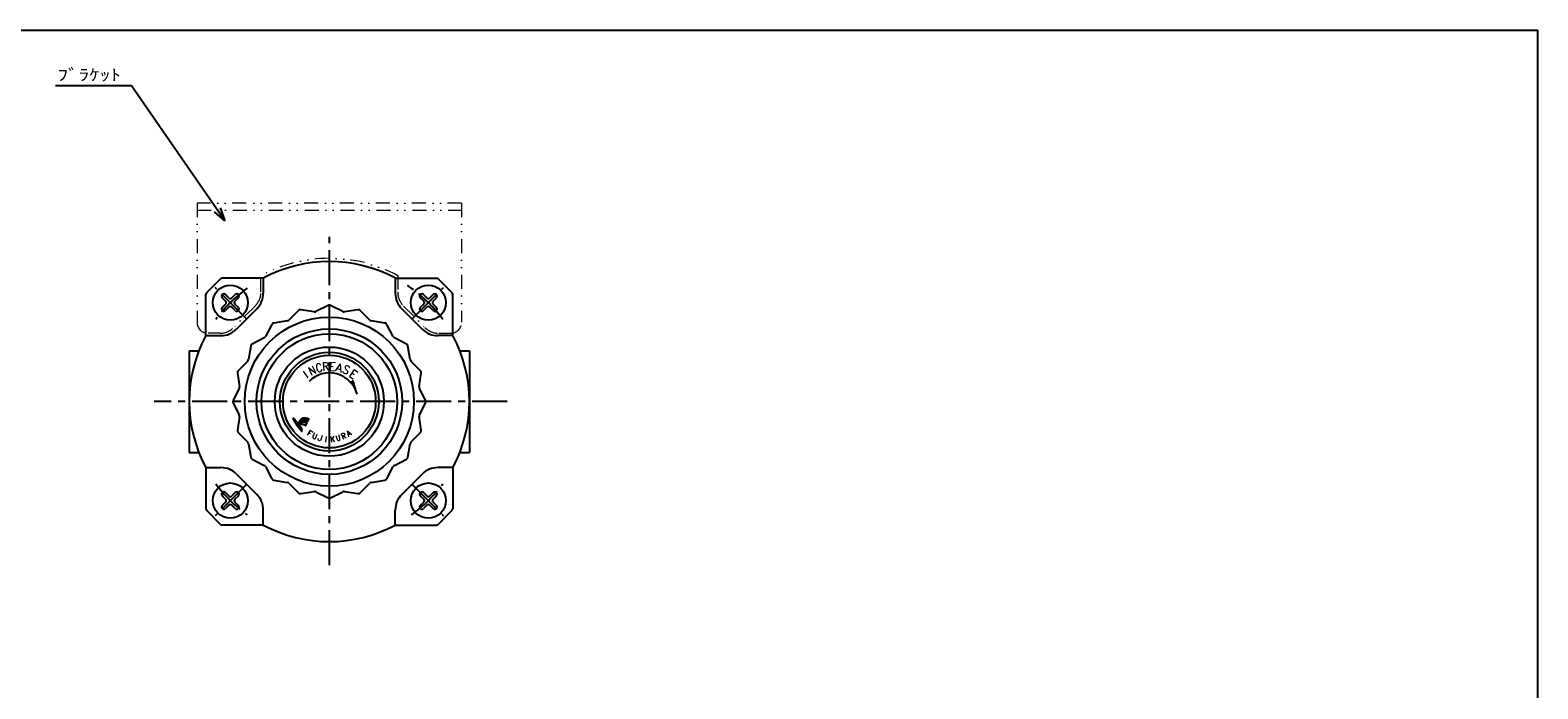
# Model space of a CAD drawing. Header units: millimetres. Extents: x -297 to 277, y -210 to 184.
# Tile 3 of 3: x -71 to 271, y 35 to 184. Entities that reach past the tile are written whole.
import ezdxf
from ezdxf.enums import TextEntityAlignment as Align

# ---------------------------------------------------------------- set-up
doc = ezdxf.new("R2010")
doc.units = ezdxf.units.MM
doc.header["$LTSCALE"] = 0.25
doc.linetypes.add('CENTER', pattern=[50.8, 31.75, -6.35, 6.35, -6.35])
doc.linetypes.add('DIVIDE', pattern=[31.75, 12.7, -6.35, 0, -6.35, 0, -6.35])
doc.layers.add('Layer0014', color=7, linetype='Continuous')
doc.layers.add('Layer0016', color=7, linetype='Continuous')
doc.styles.add('FdaStyle0', font='txt.shx', dxfattribs={"width": 0.8, "bigfont": 'bigfont'})

# ---------------------------------------------------------------- blocks, each defined once
blk = doc.blocks.new('_OPEN30')
at = {"color": 0, "linetype": 'ByBlock', "lineweight": -2}
for p, q in [((-1, 0.267949), (0, 0)), ((0, 0), (-1, -0.267949)), ((0, 0), (-1, 0))]:
    blk.add_line(p, q, dxfattribs=at)
blk = doc.blocks.new('DC_GROUP_RV・S-1-2_6')
at = {"color": 3, "linetype": 'Continuous', "lineweight": 25}
blk.add_line((-8.04, 95.91), (-8.13, 95.92), dxfattribs=at)
for centre, radius, start, end in [((-9.09, 95.27), 0.579, 126.6419, 133.6018), ((-15.82, 104.59), 10.92, 305.802, 306.198), ((-8.69, 94.92), 1.09, 123.5906, 128.4094), ((-8.91, 95.2), 0.747, 113.6113, 121.5603), ((-8.67, 94.7), 1.29, 109.8131, 114.4884), ((-8.69, 94.73), 1.26, 105.6944, 109.3068), ((-8.89, 95.48), 0.485, 101.7235, 106.5255), ((-8.66, 94.46), 1.54, 99.1241, 102.6775), ((-8.7, 94.63), 1.36, 93.8559, 98.561), ((-8.69, 94.64), 1.35, 90.2765, 94.1452), ((-8.7, 94.23), 1.75, 87.3084, 89.7512), ((-8.98, 86.35), 9.64, 87.3301, 87.8618), ((-8.58, 94.83), 1.16, 84.1175, 87.6106), ((-9, 91.37), 4.64, 82.4113, 83.3245), ((-9.12, 89.76), 6.25, 82.4618, 83.2741), ((-8.5, 94.51), 1.46, 78.7109, 82.0424), ((-9.4, 90.13), 5.93, 77.6612, 78.5158), ((-8.9, 91.83), 4.16, 76.5305, 78.1041), ((-9.72, 88.49), 7.61, 75.3044, 76.4448), ((-9.07, 90.95), 5.06, 74.0939, 75.2655), ((-7.8, 94.2), 2.25, 154.1596, 156.5211), ((-5.63, 93.06), 4.7, 151.9983, 153.0993), ((-7.05, 93.89), 3.06, 151.7036, 153.3939), ((-8.57, 94.67), 1.35, 146.3137, 150.2603), ((-5.97, 93.03), 4.43, 145.7977, 147.2876), ((-9.28, 95.28), 0.428, 137.9478, 145.4483), ((-5.17, 91.91), 5.74, 139.6104, 140.4429), ((-8.89, 95.07), 0.863, 133.8815, 139.3431)]:
    blk.add_arc(centre, radius, start, end, dxfattribs=at)
blk = doc.blocks.new('DC_GROUP_RV・S-1-2_7')
at = {"color": 3, "linetype": 'Continuous', "lineweight": 25}
blk.add_line((-9.93, 94.98), (-10.02, 94.78), dxfattribs=at)
for centre, radius, start, end in [((-4.56, 92.11), 6.08, 155.7385, 157.3306), ((-2.58, 91.13), 8.29, 153.8872, 155.2023), ((11.09, 84.76), 23.37, 153.7299, 154.0739)]:
    blk.add_arc(centre, radius, start, end, dxfattribs=at)
blk = doc.blocks.new('DC_GROUP_RV・S-1-2_8')
at = {"color": 3, "linetype": 'Continuous', "lineweight": 25}
for centre, radius, start, end in [((-3.19, 90.8), 7.73, 150.2166, 151.9818), ((-7.57, 93.34), 2.66, 143.5786, 150.7996), ((-8.01, 93.61), 2.15, 134.1532, 142.386), ((-9.18, 94.84), 0.451, 115.6669, 136.3331), ((-8.79, 94.17), 1.23, 106.453, 118.6432), ((-8.92, 94.43), 0.935, 87.9667, 103.3335), ((-8.88, 93.66), 1.71, 82.9246, 90.3904), ((-9.31, 90.54), 4.86, 78.9614, 82.3102), ((-9.02, 91.88), 3.48, 76.1085, 79.5651), ((-10.28, 87.01), 8.51, 74.2397, 75.6821)]:
    blk.add_arc(centre, radius, start, end, dxfattribs=at)
blk = doc.blocks.new('DC_GROUP_RV・S-1-2_9')
at = {"color": 3, "linetype": 'Continuous', "lineweight": 25}
for centre, radius, start, end in [((-7.74, 95.69), 0.143, 52.5201, 66.2857), ((-8.32, 96.02), 0.712, 332.7063, 339.2217), ((-7.67, 95.78), 0.0258, 332.3209, 49.311), ((-7.96, 95.26), 0.0529, 252.8981, 295.1278), ((-8.22, 95.64), 0.514, 303.2931, 308.7069), ((-7.9, 95.27), 0.0276, 285.4206, 1.2643), ((-38.54, 108.9), 33.56, 336.0229, 336.3317), ((15.93, 84.78), 26.01, 155.4396, 155.8221), ((0.14, 92.12), 8.6, 155.419, 156.1641)]:
    blk.add_arc(centre, radius, start, end, dxfattribs=at)
blk = doc.blocks.new('DC_GROUP_RV・S-1-2_10')
at = {"color": 3, "linetype": 'Continuous', "lineweight": 25}
for centre, radius, start, end in [((-9.01, 94), 1.06, 101.4115, 111.7469), ((-9.05, 93.78), 1.26, 88.7756, 97.5488), ((-8.96, 93.5), 1.55, 84.5826, 92.4321), ((-9.13, 92.85), 2.22, 75.5586, 81.7984), ((-13.98, 71.5), 24.11, 76.5307, 77.0586), ((-12.59, 77.88), 17.58, 75.2581, 76.0873)]:
    blk.add_arc(centre, radius, start, end, dxfattribs=at)
blk = doc.blocks.new('DC_GROUP_RV・S-1-2_11')
at = {"color": 3, "linetype": 'Continuous', "lineweight": 25}
for centre, radius, start, end in [((-5.15, 91.33), 5.74, 146.4952, 148.654), ((-8.49, 93.53), 1.73, 140.1478, 146.2166), ((-8.54, 93.58), 1.66, 133.9103, 140.1366), ((-8.92, 93.98), 1.11, 124.9045, 134.3384), ((-8.71, 93.6), 1.55, 116.7491, 123.3108)]:
    blk.add_arc(centre, radius, start, end, dxfattribs=at)
blk = doc.blocks.new('DC_GROUP_RV・S-1-2_12')
at = {"color": 3, "linetype": 'Continuous', "lineweight": 25}
for centre, radius, start, end in [((-9.26, 93.73), 0.882, 125.0997, 135.311), ((-9.43, 93.94), 0.609, 106.7194, 123.1077), ((-9.35, 93.67), 0.889, 95.0209, 106.77), ((-9.36, 93.77), 0.792, 83.4318, 94.9938), ((-9.45, 92.95), 1.62, 77.2777, 83.6899), ((-10.18, 89.84), 4.81, 74.4539, 76.9118), ((-10.95, 86.61), 8.13, 73.7332, 75.3101), ((-24.82, 42.9), 53.99, 72.4107, 72.6038), ((-7.8, 96.76), 2.5, 253.7235, 257.0779)]:
    blk.add_arc(centre, radius, start, end, dxfattribs=at)
blk = doc.blocks.new('DC_GROUP_RV・S-1-2_13')
at = {"color": 3, "linetype": 'Continuous', "lineweight": 25}
for centre, radius, start, end in [((-8.36, 94.4), 0.073, 272.1073, 297.0668), ((-8.39, 94.42), 0.109, 305.6302, 324.6945)]:
    blk.add_arc(centre, radius, start, end, dxfattribs=at)
blk = doc.blocks.new('DC_GROUP_RV・S-1-2_14')
at = {"color": 3, "linetype": 'Continuous', "lineweight": 25}
for centre, radius, start, end in [((-8.13, 94.84), 0.0381, 38.3896, 74.0601), ((-8.14, 94.85), 0.0481, 350.6874, 21.1754)]:
    blk.add_arc(centre, radius, start, end, dxfattribs=at)
blk = doc.blocks.new('DC_GROUP_RV・S-1-2_15')
at = {"color": 3, "linetype": 'Continuous', "lineweight": 25}
for centre, radius, start, end in [((-30.76, 79.69), 25.61, 33.693, 34.9555), ((-25.36, 83.48), 19.02, 31.6958, 33.2354)]:
    blk.add_arc(centre, radius, start, end, dxfattribs=at)
blk = doc.blocks.new('DC_GROUP_RV・S-1-2_16')
at = {"color": 3, "linetype": 'Continuous', "lineweight": 25}
for centre, radius, start, end in [((-26.68, 82.11), 20.82, 34.3135, 35.9326), ((-21.03, 86.14), 13.89, 31.5928, 33.7135)]:
    blk.add_arc(centre, radius, start, end, dxfattribs=at)
blk = doc.blocks.new('DC_GROUP_RV・S-1-2_17')
at = {"color": 3, "linetype": 'Continuous', "lineweight": 25}
for centre, radius, start, end in [((-9.23, 93.48), 0.0743, 291.388, 320.612), ((-9.23, 93.46), 0.056, 336.9074, 12.2453)]:
    blk.add_arc(centre, radius, start, end, dxfattribs=at)
blk = doc.blocks.new('DC_GROUP_RV・S-1-2_18')
at = {"color": 3, "linetype": 'Continuous', "lineweight": 25}
for centre, radius, start, end in [((-9.23, 93.01), 0.0169, 260.8193, 351.1807), ((-9.52, 93.05), 0.303, 352.0672, 4.6376)]:
    blk.add_arc(centre, radius, start, end, dxfattribs=at)
blk = doc.blocks.new('DC_GROUP_RV・S-1-2_19')
at = {"color": 3, "linetype": 'Continuous', "lineweight": 25}
for centre, radius, start, end in [((-10.09, 95.45), 0.67, 192.2371, 200.6896), ((-9.31, 95.77), 1.52, 201.5019, 208.2552), ((-5.12, 98), 6.26, 208.0826, 210.419), ((-6.48, 97.16), 4.66, 210.0026, 213.4797), ((6.34, 105.59), 20.01, 213.3592, 214.7519), ((-2.31, 99.56), 9.46, 214.6023, 216.9552), ((1.7, 102.7), 14.56, 217.3477, 218.6891), ((0.56, 101.59), 12.98, 218.0128, 219.9295), ((-7.81, 94.6), 2.07, 220.2779, 227.3133)]:
    blk.add_arc(centre, radius, start, end, dxfattribs=at)
blk = doc.blocks.new('DC_GROUP_RV・S-1-2_20')
at = {"color": 3, "linetype": 'Continuous', "lineweight": 25}
for centre, radius, start, end in [((-11.88, 93.73), 1.99, 46.4098, 53.1264), ((-12.63, 93.04), 3.01, 39.4447, 45.1725), ((-16.96, 89.45), 8.63, 37.5621, 39.5655)]:
    blk.add_arc(centre, radius, start, end, dxfattribs=at)
blk = doc.blocks.new('DC_GROUP_RV・S-1-2_21')
at = {"color": 3, "linetype": 'Continuous', "lineweight": 25}
for centre, radius, start, end in [((-10.7, 95.31), 0.0485, 137.1831, 190.911), ((-10.75, 95.26), 0.0872, 48.1818, 84.101)]:
    blk.add_arc(centre, radius, start, end, dxfattribs=at)
blk = doc.blocks.new('DC_GROUP_RV・S-1-2_22')
at = {"color": 3, "linetype": 'Continuous', "lineweight": 25}
for centre, radius, start, end in [((-10.13, 94.76), 0.0442, 283.2865, 322.9887), ((-10.3, 94.86), 0.237, 328.3091, 341.1705)]:
    blk.add_arc(centre, radius, start, end, dxfattribs=at)
blk = doc.blocks.new('DC_GROUP_RV・S-1-2_23')
at = {"color": 3, "linetype": 'Continuous', "lineweight": 25}
for centre, radius, start, end in [((-12.17, 94.59), 1.72, 47.4334, 54.4999), ((-14.18, 92.48), 4.64, 42.8097, 46.8039), ((-16.34, 90.48), 7.58, 40.4704, 42.783), ((-19.4, 87.7), 11.72, 39.1649, 41.0993), ((-18.79, 88.34), 10.84, 36.4519, 38.5629)]:
    blk.add_arc(centre, radius, start, end, dxfattribs=at)
blk = doc.blocks.new('DC_GROUP_RV・S-1-2_24')
at = {"color": 3, "linetype": 'Continuous', "lineweight": 25}
for centre, radius, start, end in [((-11.12, 95.89), 0.127, 138.8509, 166.2792), ((-11.17, 95.91), 0.0836, 86.8462, 123.2548)]:
    blk.add_arc(centre, radius, start, end, dxfattribs=at)
blk = doc.blocks.new('DC_GROUP_RV・S-1-2_25')
at = {"color": 3, "linetype": 'Continuous', "lineweight": 25}
for centre, radius, start, end in [((-9.96, 96.23), 1.32, 193.3258, 201.5156), ((-9.03, 96.66), 2.34, 202.9342, 210.0439), ((-1.93, 100.67), 10.49, 209.6145, 211.8441), ((2.01, 103.05), 15.1, 211.6163, 213.1514), ((20.1, 114.97), 36.76, 213.2841, 213.9605)]:
    blk.add_arc(centre, radius, start, end, dxfattribs=at)
blk = doc.blocks.new('DC_GROUP_RV・S-1-2_26')
at = {"color": 3, "linetype": 'Continuous', "lineweight": 25}
for centre, radius, start, end in [((28.62, 122.95), 48.32, 216.1662, 216.4812), ((12.63, 111.15), 28.45, 216.5121, 217.1406), ((56.61, 144.62), 83.72, 217.2285, 217.4483), ((-3, 98.88), 8.58, 217.0043, 218.598), ((-3.45, 98.62), 8.06, 219.1584, 220.9647), ((-3.69, 98.33), 7.7, 220.5305, 222.5038), ((-7.01, 95.33), 3.22, 223.039, 226.3838)]:
    blk.add_arc(centre, radius, start, end, dxfattribs=at)
blk = doc.blocks.new('DC_GROUP_RV・S-1-2_27')
at = {"layer": 'Layer0016', "color": 4, "linetype": 'Continuous', "lineweight": 25}
for p, q in [((-9.42, 95.74), (-7.78, 95.48)), ((-9.38, 95.77), (-7.76, 95.51)), ((-9.34, 95.8), (-7.75, 95.55)), ((-9.3, 95.83), (-7.73, 95.58)), ((-9.26, 95.86), (-7.72, 95.61)), ((-9.2, 95.88), (-7.71, 95.65)), ((-9.14, 95.91), (-7.69, 95.68)), ((-9.07, 95.93), (-7.67, 95.71)), ((-8.99, 95.96), (-7.66, 95.75)), ((-8.88, 95.97), (-7.65, 95.78)), ((-8.74, 95.99), (-7.72, 95.83)), ((-8.4, 95.97), (-8.17, 95.93)), ((-10.18, 94.44), (-10.02, 94.42)), ((-10.16, 94.48), (-10, 94.45)), ((-10.15, 94.51), (-9.98, 94.48)), ((-10.15, 94.4), (-10.03, 94.38)), ((-10.13, 94.54), (-9.96, 94.52)), ((-10.12, 94.58), (-9.94, 94.55)), ((-10.12, 94.36), (-10.05, 94.35)), ((-10.1, 94.61), (-9.93, 94.58)), ((-10.09, 94.64), (-9.91, 94.61)), ((-10.09, 94.32), (-10.07, 94.32)), ((-10.07, 94.67), (-9.89, 94.65)), ((-10.06, 94.71), (-9.87, 94.68)), ((-10.04, 94.74), (-9.85, 94.71)), ((-10.03, 94.77), (-9.83, 94.74)), ((-10.01, 94.81), (-9.81, 94.78)), ((-9.99, 94.84), (-9.79, 94.81)), ((-9.98, 94.87), (-9.77, 94.84)), ((-9.96, 94.91), (-9.75, 94.87)), ((-9.95, 94.94), (-9.72, 94.9)), ((-9.93, 94.97), (-9.7, 94.93)), ((-9.91, 95), (-9.68, 94.97)), ((-9.9, 95.04), (-9.65, 95)), ((-9.88, 95.07), (-9.62, 95.03)), ((-9.87, 95.1), (-9.59, 95.06)), ((-9.85, 95.14), (-9.57, 95.09)), ((-9.84, 95.17), (-9.54, 95.12)), ((-9.82, 95.2), (-9.5, 95.15)), ((-9.8, 95.23), (-9.47, 95.18)), ((-9.78, 95.27), (-9.43, 95.21)), ((-9.77, 95.3), (-9.39, 95.24)), ((-9.75, 95.33), (-9.33, 95.27)), ((-9.73, 95.37), (-9.28, 95.29)), ((-9.71, 95.4), (-9.21, 95.32)), ((-9.69, 95.43), (-9.14, 95.34)), ((-9.67, 95.46), (-9.04, 95.36)), ((-9.65, 95.49), (-8.86, 95.37)), ((-9.63, 95.53), (-7.88, 95.25)), ((-9.6, 95.56), (-7.87, 95.28)), ((-9.58, 95.59), (-7.85, 95.32)), ((-9.55, 95.62), (-7.84, 95.35)), ((-9.52, 95.65), (-7.82, 95.38)), ((-9.49, 95.68), (-7.81, 95.41)), ((-9.46, 95.71), (-7.79, 95.45)), ((-8.13, 95.25), (-7.92, 95.22))]:
    blk.add_line(p, q, dxfattribs=at)
blk = doc.blocks.new('DC_GROUP_RV・S-1-2_28')
at = {"layer": 'Layer0016', "color": 4, "linetype": 'Continuous', "lineweight": 25}
for p, q in [((-9.8, 94.34), (-9.74, 94.33)), ((-9.8, 94.31), (-9.71, 94.29)), ((-9.78, 94.27), (-9.68, 94.25)), ((-9.75, 94.23), (-9.66, 94.21)), ((-9.72, 94.19), (-9.63, 94.17)), ((-9.69, 94.15), (-9.6, 94.13)), ((-9.66, 94.11), (-9.57, 94.09)), ((-9.63, 94.07), (-9.55, 94.05)), ((-9.61, 94.03), (-9.52, 94.01)), ((-9.58, 93.99), (-9.49, 93.97)), ((-9.55, 93.95), (-9.47, 93.93)), ((-9.52, 93.91), (-9.44, 93.89)), ((-9.5, 93.87), (-9.41, 93.85)), ((-9.47, 93.83), (-9.39, 93.81)), ((-9.44, 93.79), (-9.36, 93.77)), ((-9.42, 93.75), (-9.34, 93.74)), ((-9.39, 93.71), (-9.31, 93.7)), ((-9.37, 93.67), (-9.29, 93.66)), ((-9.34, 93.63), (-9.26, 93.62)), ((-9.31, 93.59), (-9.24, 93.58)), ((-9.29, 93.55), (-9.21, 93.54)), ((-9.27, 93.51), (-9.19, 93.5)), ((-9.24, 93.47), (-9.17, 93.46)), ((-9.22, 93.43), (-9.18, 93.43))]:
    blk.add_line(p, q, dxfattribs=at)
blk = doc.blocks.new('DC_GROUP_RV・S-1-2_29')
at = {"layer": 'Layer0016', "color": 4, "linetype": 'Continuous', "lineweight": 25}
for p, q in [((-11.24, 95.94), (-11.07, 95.92)), ((-11.24, 95.91), (-11.02, 95.87)), ((-11.23, 95.87), (-10.97, 95.83)), ((-11.22, 95.98), (-11.12, 95.96)), ((-11.22, 95.83), (-10.93, 95.79)), ((-11.21, 95.8), (-10.88, 95.74)), ((-11.19, 95.76), (-10.84, 95.7)), ((-11.18, 95.72), (-10.8, 95.66)), ((-11.16, 95.68), (-10.76, 95.62)), ((-11.14, 95.64), (-10.73, 95.58)), ((-11.12, 95.61), (-10.69, 95.54)), ((-11.1, 95.57), (-10.65, 95.5)), ((-11.08, 95.53), (-10.62, 95.45)), ((-11.06, 95.49), (-10.58, 95.41)), ((-11.04, 95.45), (-10.55, 95.37)), ((-11.02, 95.41), (-10.51, 95.33)), ((-10.99, 95.37), (-10.75, 95.33)), ((-10.97, 95.33), (-10.75, 95.3)), ((-10.95, 95.29), (-10.74, 95.26)), ((-10.92, 95.26), (-10.73, 95.22)), ((-10.9, 95.22), (-10.71, 95.19)), ((-10.88, 95.18), (-10.7, 95.15)), ((-10.85, 95.14), (-10.68, 95.11)), ((-10.83, 95.1), (-10.66, 95.07)), ((-10.8, 95.06), (-10.64, 95.03)), ((-10.78, 95.02), (-10.62, 94.99)), ((-10.75, 94.98), (-10.6, 94.95)), ((-10.73, 94.94), (-10.57, 94.92)), ((-10.7, 94.9), (-10.55, 94.88)), ((-10.69, 95.32), (-10.48, 95.29)), ((-10.68, 94.86), (-10.53, 94.84)), ((-10.65, 94.82), (-10.51, 94.8)), ((-10.63, 95.28), (-10.44, 95.25)), ((-10.63, 94.78), (-10.48, 94.76)), ((-10.6, 94.74), (-10.46, 94.72)), ((-10.58, 95.24), (-10.41, 95.21)), ((-10.57, 94.7), (-10.43, 94.68)), ((-10.55, 94.66), (-10.41, 94.64)), ((-10.53, 95.19), (-10.37, 95.17)), ((-10.52, 94.62), (-10.38, 94.6)), ((-10.5, 94.58), (-10.36, 94.56)), ((-10.49, 95.15), (-10.34, 95.13)), ((-10.47, 94.55), (-10.33, 94.52)), ((-10.45, 95.11), (-10.31, 95.09)), ((-10.44, 94.51), (-10.31, 94.48)), ((-10.42, 94.47), (-10.28, 94.44)), ((-10.41, 95.07), (-10.27, 95.05)), ((-10.39, 94.43), (-10.25, 94.4)), ((-10.37, 95.03), (-10.24, 95.01)), ((-10.36, 94.39), (-10.23, 94.36)), ((-10.33, 94.98), (-10.21, 94.96)), ((-10.33, 94.35), (-10.2, 94.33)), ((-10.3, 94.94), (-10.18, 94.92)), ((-10.3, 94.31), (-10.17, 94.29)), ((-10.27, 94.9), (-10.15, 94.88)), ((-10.27, 94.27), (-10.14, 94.25)), ((-10.24, 94.23), (-10.12, 94.21)), ((-10.23, 94.86), (-10.12, 94.84)), ((-10.21, 94.19), (-10.09, 94.17)), ((-10.2, 94.82), (-10.09, 94.8)), ((-10.18, 94.15), (-10.06, 94.13)), ((-10.17, 94.78), (-10.08, 94.77)), ((-10.15, 94.11), (-10.03, 94.09)), ((-10.14, 94.74), (-10.09, 94.73)), ((-10.12, 94.06), (-10.01, 94.05)), ((-10.09, 94.02), (-9.98, 94.01)), ((-10.06, 93.98), (-9.95, 93.97)), ((-10.03, 93.94), (-9.92, 93.93)), ((-10, 93.9), (-9.89, 93.89)), ((-9.97, 93.86), (-9.86, 93.85)), ((-9.94, 93.82), (-9.83, 93.81)), ((-9.91, 93.78), (-9.8, 93.77)), ((-9.88, 93.74), (-9.76, 93.72)), ((-9.85, 93.7), (-9.73, 93.68)), ((-9.82, 93.66), (-9.7, 93.64)), ((-9.78, 93.62), (-9.67, 93.6)), ((-9.75, 93.58), (-9.64, 93.56)), ((-9.72, 93.54), (-9.6, 93.52)), ((-9.69, 93.5), (-9.57, 93.48)), ((-9.65, 93.46), (-9.54, 93.44)), ((-9.62, 93.42), (-9.51, 93.4)), ((-9.59, 93.38), (-9.47, 93.36)), ((-9.55, 93.34), (-9.44, 93.32)), ((-9.52, 93.3), (-9.4, 93.28)), ((-9.48, 93.25), (-9.37, 93.24)), ((-9.44, 93.21), (-9.33, 93.2)), ((-9.41, 93.17), (-9.29, 93.15)), ((-9.37, 93.13), (-9.25, 93.11)), ((-9.33, 93.09), (-9.21, 93.07)), ((-9.29, 93.05), (-9.21, 93.04)), ((-9.24, 93), (-9.22, 93))]:
    blk.add_line(p, q, dxfattribs=at)
blk = doc.blocks.new('DC_GROUP_RV・S-1-2_5')
at = {"color": 3, "linetype": 'Continuous', "lineweight": 25}
for p, q in [((-10.17, 94.46), (-10.18, 94.44)), ((-10.18, 94.44), (-10.09, 94.32)), ((-10.09, 94.32), (-10.05, 94.35)), ((-10.05, 94.31), (-10.06, 94.28)), ((-10.06, 94.28), (-10.01, 94.2)), ((-10.01, 94.43), (-10.05, 94.35)), ((-10.01, 94.2), (-9.99, 94.23)), ((-9.89, 94.35), (-9.99, 94.23)), ((-9.76, 94.37), (-9.82, 94.33)), ((-8.31, 94.36), (-8.09, 94.84))]:
    blk.add_line(p, q, dxfattribs=at)
at = {"linetype": 'Continuous'}
for name in ['DC_GROUP_RV・S-1-2_24', 'DC_GROUP_RV・S-1-2_25', 'DC_GROUP_RV・S-1-2_23', 'DC_GROUP_RV・S-1-2_6', 'DC_GROUP_RV・S-1-2_9', 'DC_GROUP_RV・S-1-2_21', 'DC_GROUP_RV・S-1-2_19', 'DC_GROUP_RV・S-1-2_20', 'DC_GROUP_RV・S-1-2_26', 'DC_GROUP_RV・S-1-2_7', 'DC_GROUP_RV・S-1-2_22', 'DC_GROUP_RV・S-1-2_11', 'DC_GROUP_RV・S-1-2_8', 'DC_GROUP_RV・S-1-2_12', 'DC_GROUP_RV・S-1-2_16', 'DC_GROUP_RV・S-1-2_15', 'DC_GROUP_RV・S-1-2_10', 'DC_GROUP_RV・S-1-2_18', 'DC_GROUP_RV・S-1-2_17', 'DC_GROUP_RV・S-1-2_13', 'DC_GROUP_RV・S-1-2_14']:
    blk.add_blockref(name, (0, 0), dxfattribs=at)
at = {"layer": 'Layer0016', "linetype": 'Continuous'}
for name in ['DC_GROUP_RV・S-1-2_29', 'DC_GROUP_RV・S-1-2_27', 'DC_GROUP_RV・S-1-2_28']:
    blk.add_blockref(name, (0, 0), dxfattribs=at)

msp = doc.modelspace()

# ---------------------------------------------------------------- linework, layer by layer
at = {"color": 4, "linetype": 'Continuous', "lineweight": 25}
for p, q in [((-47.84, 171.38), (-65.09, 171.38)), ((-26.67, 140.77), (-47.84, 171.38)), ((-30.85, 124.4), (-27.65, 127.61)), ((-17.97, 127.75), (-27.29, 127.75)), ((-17.97, 127.75), (-17.97, 124.34)), ((11.96, 127.75), (21.29, 127.75)), ((11.96, 127.75), (11.96, 124.34)), ((21.65, 127.61), (24.85, 124.4)), ((-31, 114.72), (-31, 124.05)), ((-26.51, 122.56), (-27.27, 123.32)), ((-25.8, 123.26), (-26.56, 124.02)), ((-25.1, 123.26), (-24.34, 124.02)), ((-23.63, 123.32), (-24.39, 122.56)), ((18.39, 122.56), (17.63, 123.32)), ((18.34, 124.02), (19.1, 123.26)), ((19.8, 123.26), (20.56, 124.02)), ((20.51, 122.56), (21.27, 123.32)), ((25, 114.72), (25, 124.05)), ((-27.27, 121.09), (-26.51, 121.85)), ((-25.8, 121.14), (-26.56, 120.38)), ((-24.34, 120.38), (-25.1, 121.14)), ((-23.63, 121.09), (-24.39, 121.85)), ((-19.43, 120.8), (-24.05, 116.18)), ((-10, 120.41), (-12.21, 118.24)), ((-6.42, 120.12), (-9.47, 120.58)), ((-3.28, 121.56), (-6.05, 120.18)), ((0.05, 120.18), (-2.72, 121.56)), ((3.47, 120.58), (0.42, 120.12)), ((6.21, 118.24), (4, 120.41)), ((18.05, 116.18), (13.43, 120.8)), ((17.63, 121.09), (18.39, 121.85)), ((18.34, 120.38), (19.1, 121.14)), ((20.56, 120.38), (19.8, 121.14)), ((20.51, 121.85), (21.27, 121.09)), ((-16.04, 117.23), (-17.47, 114.49)), ((-12.54, 118.07), (-15.59, 117.56)), ((9.59, 117.56), (6.54, 118.07)), ((11.47, 114.49), (10.04, 117.23)), ((-31, 114.72), (-27.58, 114.72)), ((-17.74, 114.22), (-20.48, 112.8)), ((14.48, 112.8), (11.74, 114.22)), ((25, 114.72), (21.58, 114.72)), ((-34.75, 111.25), (-32.59, 111.25)), ((-34.75, 111.25), (-34.75, 88.25)), ((-20.81, 112.35), (-21.32, 109.3)), ((15.32, 109.3), (14.81, 112.35)), ((26.59, 111.25), (28.75, 111.25)), ((28.75, 111.25), (28.75, 88.25)), ((-23.83, 106.23), (-23.37, 103.17)), ((-21.49, 108.96), (-23.66, 106.76)), ((17.66, 106.76), (15.49, 108.96)), ((17.37, 103.17), (17.83, 106.23)), ((-23.43, 102.8), (-24.81, 100.03)), ((2.44, 104.57), (1.89, 104.11)), ((2.44, 104.57), (1.93, 104.06)), ((2.48, 104.41), (2.02, 103.95)), ((2.53, 104.24), (2.11, 103.83)), ((2.57, 104.08), (2.2, 103.71)), ((2.61, 103.92), (2.28, 103.59)), ((2.66, 103.75), (2.37, 103.46)), ((2.7, 103.59), (2.45, 103.34)), ((2.75, 103.43), (2.53, 103.21)), ((2.79, 103.26), (2.6, 103.08)), ((2.83, 103.1), (2.68, 102.94)), ((2.88, 102.94), (2.75, 102.81)), ((2.92, 102.77), (2.82, 102.67)), ((2.96, 102.61), (2.88, 102.53)), ((18.81, 100.03), (17.43, 102.8)), ((-24.81, 99.47), (-23.43, 96.71)), ((3.01, 102.45), (2.95, 102.39)), ((3.05, 102.28), (3.01, 102.24)), ((3.1, 102.12), (3.07, 102.09)), ((3.14, 101.95), (3.12, 101.94)), ((3.18, 101.79), (3.18, 101.78)), ((17.43, 96.71), (18.81, 99.47)), ((-23.37, 96.34), (-23.83, 93.28)), ((17.83, 93.28), (17.37, 96.34)), ((-23.66, 92.75), (-21.49, 90.54)), ((15.49, 90.54), (17.66, 92.75)), ((-21.32, 90.21), (-20.81, 87.16)), ((14.81, 87.16), (15.32, 90.21)), ((-34.75, 88.25), (-32.59, 88.25)), ((-20.48, 86.71), (-17.74, 85.28)), ((11.74, 85.28), (14.48, 86.71)), ((26.59, 88.25), (28.75, 88.25)), ((-31, 84.79), (-27.58, 84.79)), ((-31, 84.79), (-31, 75.46)), ((-24.05, 83.32), (-19.43, 78.7)), ((-17.47, 85.01), (-16.04, 82.27)), ((10.04, 82.27), (11.47, 85.01)), ((13.43, 78.7), (18.05, 83.32)), ((25, 84.79), (21.58, 84.79)), ((25, 84.79), (25, 75.46)), ((-26.56, 79.12), (-25.8, 78.36)), ((-24.34, 79.12), (-25.1, 78.36)), ((-15.59, 81.94), (-12.54, 81.44)), ((-12.21, 81.26), (-10, 79.1)), ((-9.47, 78.92), (-6.42, 79.38)), ((-6.05, 79.32), (-3.28, 77.94)), ((-2.72, 77.94), (0.05, 79.32)), ((0.42, 79.38), (3.47, 78.92)), ((4, 79.1), (6.21, 81.26)), ((6.54, 81.44), (9.59, 81.94)), ((18.34, 79.12), (19.1, 78.36)), ((19.8, 78.36), (20.56, 79.12)), ((-26.51, 77.66), (-27.27, 78.42)), ((-26.51, 76.95), (-27.27, 76.19)), ((-25.8, 76.24), (-26.56, 75.48)), ((-24.34, 75.48), (-25.1, 76.24)), ((-23.63, 78.42), (-24.39, 77.66)), ((-24.39, 76.95), (-23.63, 76.19)), ((17.63, 78.42), (18.39, 77.66)), ((17.63, 76.19), (18.39, 76.95)), ((19.1, 76.24), (18.34, 75.48)), ((19.8, 76.24), (20.56, 75.48)), ((21.27, 78.42), (20.51, 77.66)), ((20.51, 76.95), (21.27, 76.19)), ((-27.65, 71.9), (-30.85, 75.11)), ((-17.97, 71.75), (-17.97, 75.17)), ((11.96, 71.75), (11.96, 75.17)), ((24.85, 75.11), (21.65, 71.9)), ((-17.97, 71.75), (-27.29, 71.75)), ((11.96, 71.75), (21.29, 71.75))]:
    msp.add_line(p, q, dxfattribs=at)
at = {"color": 4, "linetype": 'DIVIDE', "lineweight": 13}
for p, q in [((27, 144.75), (-33, 144.75)), ((-33, 144.75), (-33, 117.75)), ((27, 144.75), (27, 117.75)), ((-33, 143.15), (27, 143.15)), ((-18.5, 124.62), (-18.5, 128.32)), ((12.5, 128.32), (12.5, 124.62)), ((-19.82, 121.43), (-24.68, 116.57)), ((13.82, 121.43), (18.68, 116.57)), ((-27.86, 115.25), (-30.5, 115.25)), ((21.86, 115.25), (24.5, 115.25))]:
    msp.add_line(p, q, dxfattribs=at)
at = {"color": 4, "linetype": 'CENTER', "lineweight": 25}
for p, q in [((-3, 62.63), (-3, 137.13)), ((37.31, 99.75), (-42.68, 99.75))]:
    msp.add_line(p, q, dxfattribs=at)
at = {"color": 4, "linetype": 'Continuous', "lineweight": 25}
for centre, radius in [((-25.45, 122.2), 4), ((19.45, 122.2), 4), ((-3, 99.75), 19.18), ((-3, 99.75), 16.5), ((-3, 99.75), 15.38), ((-3, 99.75), 12.38), ((-3, 99.75), 11.2), ((-3, 99.75), 10.5), ((-25.45, 77.3), 4), ((19.45, 77.3), 4)]:
    msp.add_circle(centre, radius, dxfattribs=at)
at = {"color": 4, "linetype": 'DIVIDE', "lineweight": 13}
for centre, radius, start, end in [((-3, 99.75), 32.5, 61.5154, 118.4846), ((-23, 124.62), 4.5, 315, 0), ((17, 124.62), 4.5, 180, 225), ((-30.5, 117.75), 2.5, 180, 270), ((-27.86, 119.75), 4.5, 270, 315), ((21.86, 119.75), 4.5, 225, 270), ((24.5, 117.75), 2.5, 270, 0)]:
    msp.add_arc(centre, radius, start, end, dxfattribs=at)
at = {"color": 4, "linetype": 'Continuous', "lineweight": 25}
for centre, radius, start, end in [((-3, 99.75), 31.75, 61.8771, 118.1229), ((-27.29, 127.25), 0.5, 90, 135), ((21.29, 127.25), 0.5, 45, 90), ((-30.5, 124.05), 0.5, 135, 180), ((-26.92, 123.67), 0.5, 45, 225), ((-25.45, 123.62), 0.5, 225, 315), ((-23.98, 123.67), 0.5, 315, 135), ((-22.97, 124.34), 5, 315, 0), ((16.96, 124.34), 5, 180, 225), ((17.98, 123.67), 0.5, 45, 225), ((19.45, 123.62), 0.5, 225, 315), ((20.92, 123.67), 0.5, 315, 135), ((24.5, 124.05), 0.5, 360, 45), ((-26.92, 120.74), 0.5, 135, 315), ((-26.86, 122.2), 0.5, 315, 45), ((-25.45, 120.79), 0.5, 45, 135), ((-24.04, 122.2), 0.5, 135, 225), ((-23.98, 120.74), 0.5, 225, 45), ((-9.57, 119.96), 0.625, 108, 134.5161), ((-9.57, 119.96), 0.625, 81.4839, 108), ((-6.32, 120.74), 0.625, 261.4839, 296.5161), ((-3, 121), 0.625, 90, 116.5161), ((-3, 121), 0.625, 63.4839, 90), ((0.32, 120.74), 0.625, 243.4839, 278.5161), ((3.57, 119.96), 0.625, 72, 98.5161), ((3.57, 119.96), 0.625, 45.4839, 72), ((17.98, 120.74), 0.5, 135, 315), ((18.04, 122.2), 0.5, 315, 45), ((19.45, 120.79), 0.5, 45, 135), ((20.86, 122.2), 0.5, 135, 225), ((20.92, 120.74), 0.5, 225, 45), ((-15.49, 116.94), 0.625, 126, 152.5161), ((-15.49, 116.94), 0.625, 99.4839, 126), ((-12.65, 118.69), 0.625, 279.4839, 314.5161), ((6.65, 118.69), 0.625, 225.4839, 260.5161), ((9.49, 116.94), 0.625, 54, 80.5161), ((9.49, 116.94), 0.625, 27.4839, 54), ((-3, 99.75), 31.75, 151.8771, 208.1229), ((-27.58, 119.72), 5, 270, 315), ((-18.03, 114.78), 0.625, 297.4839, 332.5161), ((12.03, 114.78), 0.625, 207.4839, 242.5161), ((21.58, 119.72), 5, 225, 270), ((-3, 99.75), 31.75, 331.8771, 28.1229), ((-20.19, 112.24), 0.625, 144, 170.5161), ((-20.19, 112.24), 0.625, 117.4839, 144), ((14.19, 112.24), 0.625, 36, 62.5161), ((14.19, 112.24), 0.625, 9.4839, 36), ((-23.21, 106.32), 0.625, 162, 188.5161), ((-23.21, 106.32), 0.625, 135.4839, 162), ((-21.93, 109.4), 0.625, 315.4839, 350.5161), ((-3, 99.75), 6.5, 15, 135), ((15.93, 109.4), 0.625, 189.4839, 224.5161), ((17.21, 106.32), 0.625, 18, 44.5161), ((17.21, 106.32), 0.625, 351.4839, 18), ((-23.99, 103.08), 0.625, 333.4839, 8.5161), ((17.99, 103.08), 0.625, 171.4839, 206.5161), ((-24.25, 99.75), 0.625, 153.4839, 180), ((-24.25, 99.75), 0.625, 180, 206.5161), ((18.25, 99.75), 0.625, 0, 26.5161), ((18.25, 99.75), 0.625, 333.4839, 360), ((-23.99, 96.43), 0.625, 351.4839, 26.5161), ((17.99, 96.43), 0.625, 153.4839, 188.5161), ((-23.21, 93.19), 0.625, 171.4839, 198), ((-23.21, 93.19), 0.625, 198, 224.5161), ((17.21, 93.19), 0.625, 315.4839, 342), ((17.21, 93.19), 0.625, 342, 8.5161), ((-21.93, 90.11), 0.625, 9.4839, 44.5161), ((15.93, 90.11), 0.625, 135.4839, 170.5161), ((-20.19, 87.26), 0.625, 189.4839, 216), ((-20.19, 87.26), 0.625, 216, 242.5161), ((14.19, 87.26), 0.625, 297.4839, 324), ((14.19, 87.26), 0.625, 324, 350.5161), ((-27.58, 79.79), 5, 45, 90), ((-18.03, 84.73), 0.625, 27.4839, 62.5161), ((-15.49, 82.56), 0.625, 207.4839, 234), ((-15.49, 82.56), 0.625, 234, 260.5161), ((9.49, 82.56), 0.625, 279.4839, 306), ((9.49, 82.56), 0.625, 306, 332.5161), ((12.03, 84.73), 0.625, 117.4839, 152.5161), ((21.58, 79.79), 5, 90, 135), ((-26.92, 78.77), 0.5, 45, 225), ((-23.98, 78.77), 0.5, 315, 135), ((-22.97, 75.17), 5, 360, 45), ((-12.65, 80.82), 0.625, 45.4839, 80.5161), ((-9.57, 79.54), 0.625, 225.4839, 252), ((-9.57, 79.54), 0.625, 252, 278.5161), ((-6.32, 78.76), 0.625, 63.4839, 98.5161), ((0.32, 78.76), 0.625, 81.4839, 116.5161), ((3.57, 79.54), 0.625, 261.4839, 288), ((3.57, 79.54), 0.625, 288, 314.5161), ((6.65, 80.82), 0.625, 99.4839, 134.5161), ((16.96, 75.17), 5, 135, 180), ((17.98, 78.77), 0.5, 45, 225), ((20.92, 78.77), 0.5, 315, 135), ((-30.5, 75.46), 0.5, 180, 225), ((-26.92, 75.83), 0.5, 135, 315), ((-26.86, 77.3), 0.5, 315, 45), ((-25.45, 78.72), 0.5, 225, 315), ((-25.45, 75.89), 0.5, 45, 135), ((-24.04, 77.3), 0.5, 135, 225), ((-23.98, 75.83), 0.5, 225, 45), ((-3, 78.5), 0.625, 243.4839, 270), ((-3, 78.5), 0.625, 270, 296.5161), ((17.98, 75.83), 0.5, 135, 315), ((18.04, 77.3), 0.5, 315, 45), ((19.45, 78.72), 0.5, 225, 315), ((19.45, 75.89), 0.5, 45, 135), ((20.86, 77.3), 0.5, 135, 225), ((20.92, 75.83), 0.5, 225, 45), ((24.5, 75.46), 0.5, 315, 360), ((-27.29, 72.25), 0.5, 225, 270), ((21.29, 72.25), 0.5, 270, 315), ((-3, 99.75), 31.75, 241.8771, 298.1229)]:
    msp.add_arc(centre, radius, start, end, dxfattribs=at)
at = {"color": 4, "linetype": 'CENTER', "lineweight": 25}
for start, end in [(125.9393, 144.0607), (125.9393, 144.0607), (35.9393, 57.139), (35.9393, 54.0607), (215.9393, 234.0607), (215.9393, 234.0607), (305.9393, 324.0607)]:
    msp.add_arc((-3, 99.75), 31.75, start, end, dxfattribs=at)
at = {"layer": 'Layer0014', "color": 5, "linetype": 'Continuous', "lineweight": 25}
for p in [(-277, 184), (271, -191.25)]:
    msp.add_line(p, (271, 184), dxfattribs=at)
at = {"layer": 'Layer0014', "color": 4, "linetype": 'CENTER', "lineweight": 25}
for p, q in [((-21.77, 118.52), (-28.91, 125.66)), ((15.77, 118.52), (22.91, 125.66)), ((-21.77, 80.98), (-28.91, 73.84)), ((15.77, 80.98), (22.91, 73.84))]:
    msp.add_line(p, q, dxfattribs=at)

# ---------------------------------------------------------------- block references
at = {"color": 4, "xscale": 3.000002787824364, "yscale": 2.999989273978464, "rotation": 304.6676042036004}
msp.add_blockref('_OPEN30', (-26.67, 140.77), dxfattribs=at)
at = {"linetype": 'Continuous'}
msp.add_blockref('DC_GROUP_RV・S-1-2_5', (0, 0), dxfattribs=at)

# ---------------------------------------------------------------- texts
at = {"color": 4, "style": 'FdaStyle0', "width": 0.8}
msp.add_text('ﾌﾞﾗｹｯﾄ', height=3, dxfattribs=at).set_placement((-64.64, 172.28), (-50.24, 172.28), align=Align.FIT)
for s, height, rotation, p, p2 in [('I', 1.87, 35, (-8.49, 104.7), (-7.27, 105.56)), ('N', 1.87, 25, (-7.2, 105.66), (-5.85, 106.29)), ('C', 1.87, 15, (-5.84, 106.32), (-4.39, 106.7)), ('R', 1.87, 5, (-4.5, 106.7), (-3.01, 106.83)), ('E', 1.87, -5, (-3.12, 106.84), (-1.63, 106.71)), ('A', 1.87, -15, (-1.73, 106.74), (-0.28, 106.35)), ('S', 1.87, -25, (-0.24, 106.45), (1.12, 105.81)), ('E', 1.87, -35, (1.29, 105.66), (2.51, 104.8)), ('F', 1.3, -32, (-8.23, 92.29), (-7.34, 91.73)), ('U', 1.3, -24, (-7.03, 91.56), (-6.07, 91.14)), ('R', 1.3, 24, (0.02, 91.17), (0.97, 91.59)), ('A', 1.3, 32, (1.29, 91.76), (2.17, 92.31)), ('J', 1.3, -16, (-5.74, 91.02), (-4.74, 90.73)), ('I', 1.3, -8, (-4.39, 90.66), (-3.35, 90.51)), ('K', 1.3, 8, (-2.7, 90.54), (-1.67, 90.68)), ('U', 1.3, 16, (-1.32, 90.76), (-0.32, 91.05))]:
    msp.add_text(s, height=height, rotation=rotation, dxfattribs=at).set_placement(p, p2, align=Align.FIT)

doc.saveas('drawing.dxf')
